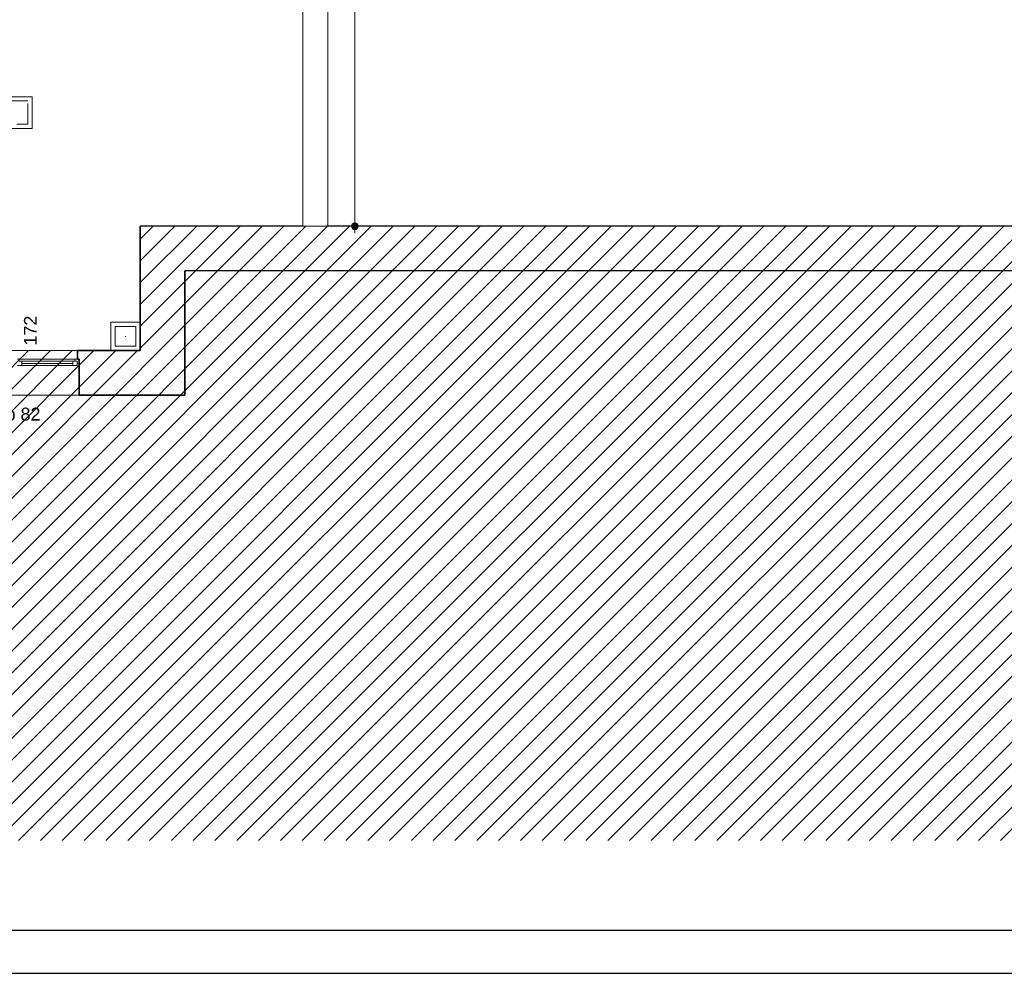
# Model space of a CAD drawing. Header units: millimetres. Extents: x -13944 to 84772, y -78836 to -35317.
# Tile 29 of 85: x 26330 to 37818, y -78836 to -67712. Entities that reach past the tile are written whole.
import ezdxf

# ---------------------------------------------------------------- set-up
doc = ezdxf.new("R2010")
doc.units = ezdxf.units.MM
doc.header["$MEASUREMENT"] = 0
doc.linetypes.add('Krawędzie ukryte', pattern=[340, 240, -100])
doc.linetypes.add('Wipeout_Contour', pattern=[1000, 0, -1000])
for name, color, linetype, lineweight in [('0_Nr_pióra__4', 7, 'Continuous', 25), ('Konstrukcja - Stropy_Nr_pióra__1', 7, 'Continuous', 0), ('Konstrukcja - Ściany zew_Nr_pióra__1', 7, 'Continuous', 0), ('Konstrukcja - Ściany zew_Nr_pióra__6', 7, 'Continuous', 35), ('Okna ArchiCADa_Nr_pióra__1', 7, 'Continuous', 0), ('Wymiarowanie - Ogólne_Nr_pióra__82', 114, 'Continuous', 13), ('Znaczniki okien ArchiCADa_Nr_pióra__7', 7, 'Continuous', 70)]:
    doc.layers.add(name, color=color, linetype=linetype, lineweight=lineweight)
doc.layers.add('Konstrukcja - Ściany zew', color=7, linetype='Continuous')
doc.layers.add('Wymiarowanie - Ogólne', color=7, linetype='Continuous')
doc.styles.add('GENERATED_STYLE_1', font='txt')
doc.styles.add('GENERATED_STYLE_3', font='txt')
doc.dimstyles.new('GENERATED_STYLE__1', dxfattribs={"dimtxt": 150, "dimasz": 152, "dimexe": 0.18, "dimexo": 0, "dimgap": 0.09, "dimtad": 1, "dimlfac": 0.1, "dimzin": 0, "dimdsep": 46, "dimtxsty": 'GENERATED_STYLE_3', "dimblk": 'ARROWHEAD_11', "dimblk1": 'ARROWHEAD_11', "dimblk2": 'ARROWHEAD_11', "dimcen": 0.09, "dimclrd": 114, "dimclre": 114, "dimclrt": 114, "dimazin": 0, "dimtfac": 1, "dimtdec": 4, "dimtmove": 0, "dimatfit": 3, "dimfxl": 1, "dimtolj": 1, "dimtzin": 0, "dimarcsym": 0})

# ---------------------------------------------------------------- blocks, each defined once
blk = doc.blocks.new('*D97')
at = {"layer": 'Wymiarowanie - Ogólne_Nr_pióra__82', "linetype": 'Continuous'}
for points in [[(30280, -64479), (30277, -64464), (30268, -64451), (30255, -64442), (30240, -64439), (30225, -64442), (30212, -64451), (30203, -64464), (30200, -64479), (30203, -64494), (30212, -64507), (30225, -64516), (30240, -64519), (30255, -64516), (30268, -64507), (30277, -64494)], [(30280, -70122), (30277, -70107), (30268, -70094), (30255, -70085), (30240, -70082), (30225, -70085), (30212, -70094), (30203, -70107), (30200, -70122), (30203, -70137), (30212, -70150), (30225, -70159), (30240, -70162), (30255, -70159), (30268, -70150), (30277, -70137)]]:
    blk.add_hatch(color=256, dxfattribs=at).paths.add_polyline_path(points)
for p, q in [((30240, -64439), (30240, -64399)), ((30200, -64479), (30090, -64479)), ((30240, -70082), (30240, -64519)), ((30390, -64479), (30280, -64479)), ((30200, -70122), (30090, -70122)), ((30240, -70202), (30240, -70162)), ((30390, -70122), (30280, -70122))]:
    blk.add_line(p, q, dxfattribs=at)
for centre in [(30240, -64479), (30240, -70122)]:
    blk.add_circle(centre, 40, dxfattribs=at)
at = {"layer": 'Wymiarowanie - Ogólne_Nr_pióra__82', "insert": (30210, -67471), "char_height": 150, "attachment_point": 7, "rotation": 90, "style": 'GENERATED_STYLE_3'}
blk.add_mtext('\\A1;{\\fArial|b0|i1|c238|p38;564}', dxfattribs=at)
blk = doc.blocks.new('ARROWHEAD_11')
at = {"color": 0, "linetype": 'Continuous', "lineweight": 0}
blk.add_line((0, 0), (-1, 0), dxfattribs=at)
at = {"color": 0, "linetype": 'Continuous', "lineweight": 0, "const_width": 0.25, "flags": 128}
blk.add_lwpolyline([(-0.125, 0, 1), (0.125, 0, 1)], format="xyb", close=True, dxfattribs=at)

msp = doc.modelspace()

# ---------------------------------------------------------------- hatches: boundary and pattern name
at = {"layer": 'Konstrukcja - Ściany zew_Nr_pióra__1', "linetype": 'Continuous'}
h = msp.add_hatch(dxfattribs=at)
h.set_pattern_fill('Bloczki_ceramiczne', color=256, style=0, pattern_type=2)
h.set_pattern_definition([(45, (0, 0), (-127.27922, 127.27922), [])])
h.paths.add_polyline_path([(-1040.404, -76044.91), (-1040.404, -77288.047), (60264.596, -77288.047), (60264.596, -70115.378), (27734.596, -70115.378), (27734.596, -71572.176), (23038.421, -71572.176), (6159.596, -71572.176), (6159.596, -76044.91)])

# ---------------------------------------------------------------- linework, layer by layer
at = {"layer": 'Konstrukcja - Stropy_Nr_pióra__1', "linetype": 'Continuous', "flags": 128}
for points in [[(2164.596, -66752.955), (2164.596, -76044.91), (6159.596, -76044.91), (6159.041, -71572.176), (27734.596, -71572.176), (27734.596, -70122.176), (29924.596, -70122.176), (29924.596, -64338.978), (48317.016, -64338.978), (52953.596, -68219.724), (52953.596, -70122.176), (57269.596, -70122.176), (57269.596, -65629.384), (55044.372, -65629.384), (51526.196, -62685.486), (48316.127, -62681.583), (28417.544, -62683.891), (28418.016, -66749.91)], [(24544.596, -68610.165), (26474.596, -68610.165), (26474.596, -68980.165), (24544.596, -68980.165)], [(27394.596, -71242.176), (27734.596, -71242.176), (27734.596, -71572.176), (27394.596, -71572.176)]]:
    msp.add_lwpolyline(points, close=True, dxfattribs=at)
at = {"layer": 'Konstrukcja - Ściany zew_Nr_pióra__1', "linetype": 'Krawędzie ukryte', "flags": 128}
for points in [[(26424.596, -68660.165), (24594.596, -68660.165)], [(26424.596, -68930.165), (26424.596, -68660.165)], [(24594.596, -68930.165), (26424.596, -68930.165)]]:
    msp.add_lwpolyline(points, dxfattribs=at)
at = {"layer": 'Konstrukcja - Ściany zew_Nr_pióra__6', "linetype": 'Continuous'}
for p, q in [((27004.596, -71572.176), (27004.596, -71672.176)), ((27004.596, -71672.176), (27024.596, -71672.176)), ((27024.596, -71672.176), (27024.596, -71722.176)), ((27024.596, -71722.176), (27024.596, -72092.176))]:
    msp.add_line(p, q, dxfattribs=at)
at = {"layer": 'Konstrukcja - Ściany zew_Nr_pióra__6', "linetype": 'Continuous', "flags": 128}
for points in [[(60264.596, -70115.378), (27734.596, -70122.176)], [(27734.596, -70122.176), (27734.596, -71572.176)], [(28254.596, -70642.068), (60264.705, -70635.378)], [(28254.596, -72092.176), (28254.596, -70642.068)], [(27734.596, -71572.176), (27004.596, -71572.176)], [(27024.596, -72092.176), (28254.596, -72092.176)]]:
    msp.add_lwpolyline(points, dxfattribs=at)
at = {"layer": 'Okna ArchiCADa_Nr_pióra__1', "linetype": 'Continuous'}
for p, q in [((25604.596, -71572.176), (27004.596, -71572.176)), ((26974.596, -71672.176), (26304.596, -71672.176)), ((27024.596, -71672.176), (26974.596, -71672.176)), ((26974.596, -71672.176), (26974.596, -71697.176)), ((27004.596, -71672.176), (27024.596, -71672.176)), ((27024.596, -71672.176), (27024.596, -71722.176)), ((26354.596, -71697.176), (26304.596, -71697.176)), ((26304.596, -71747.176), (26354.596, -71747.176)), ((26354.596, -71747.176), (26354.596, -71697.176)), ((26949.596, -71697.176), (26354.596, -71697.176)), ((26354.596, -71722.176), (26949.596, -71722.176)), ((26354.596, -71747.176), (26949.596, -71747.176)), ((26354.596, -71747.176), (26949.596, -71747.176)), ((26999.596, -71697.176), (26949.596, -71697.176)), ((26949.596, -71697.176), (26949.596, -71747.176)), ((26949.596, -71747.176), (26999.596, -71747.176)), ((26974.596, -71697.176), (26999.596, -71697.176)), ((26999.596, -71697.176), (26999.596, -71722.176)), ((26999.596, -71747.176), (26999.596, -71697.176)), ((26999.596, -71722.176), (27024.596, -71722.176)), ((25584.596, -72092.176), (27024.596, -72092.176))]:
    msp.add_line(p, q, dxfattribs=at)

# ---------------------------------------------------------------- texts
at = {"layer": 'Znaczniki okien ArchiCADa_Nr_pióra__7', "insert": (26529.596, -71513.663), "char_height": 150, "attachment_point": 7, "rotation": 90, "style": 'GENERATED_STYLE_1'}
msp.add_mtext('\\A1;{\\fArial|b0|i0|c238|p38;172}', dxfattribs=at)
at = {"layer": 'Znaczniki okien ArchiCADa_Nr_pióra__7', "insert": (26048.139, -72433.01), "char_height": 150, "attachment_point": 7, "style": 'GENERATED_STYLE_1'}
msp.add_mtext('\\A1;{\\fArial|b0|i0|c238|p38;hp 82}', dxfattribs=at)

# ---------------------------------------------------------------- next in the draw order: wipeouts: each hides what was drawn before it
at = {"color": 254, "linetype": 'Wipeout_Contour', "lineweight": 0, "ltscale": 291164.047037}
msp.add_wipeout([(29634.596, -62683.942), (29634.596, -70122.176), (29924.596, -70122.176), (29924.596, -62683.963)], dxfattribs=at).dxf.layer = 'Konstrukcja - Ściany zew'
at = {"color": 254, "linetype": 'Wipeout_Contour', "lineweight": 0, "ltscale": 229838.792179}
msp.add_wipeout([(27564.596, -71402.176), (27444.596, -71522.176), (27684.596, -71522.176)], dxfattribs=at).dxf.layer = 'Konstrukcja - Ściany zew'

# ---------------------------------------------------------------- next in the draw order: linework, layer by layer
at = {"layer": 'Konstrukcja - Ściany zew_Nr_pióra__1', "linetype": 'Continuous', "flags": 128}
for points in [[(29634.596, -62683.942), (29634.596, -70122.176)], [(29924.596, -70122.176), (29924.596, -62683.963)], [(29924.596, -70122.176), (29634.596, -70122.176)]]:
    msp.add_lwpolyline(points, dxfattribs=at)
at = {"layer": 'Konstrukcja - Ściany zew_Nr_pióra__1', "linetype": 'Krawędzie ukryte', "flags": 128}
msp.add_lwpolyline([(27444.596, -71522.176), (27684.596, -71522.176)], dxfattribs=at)

# ---------------------------------------------------------------- next in the draw order: dimensions: what is measured, and where the dimension line sits
at = {"layer": 'Wymiarowanie - Ogólne', "color": 114, "linetype": 'Continuous', "lineweight": 13}
dim = msp.add_linear_dim(base=(30240.035, -64478.978), p1=(30017.807, -70122.176), p2=(29924.596, -64478.978), angle=90, text='564', dimstyle='GENERATED_STYLE__1', dxfattribs=at)
dim.commit()
dim.dimension.update_dxf_attribs({"geometry": '*D97', "text_midpoint": (30135.035, -67300.577), "dimtype": 160, "text_rotation": 90})

# ---------------------------------------------------------------- next in the draw order: wipeouts: each hides what was drawn before it
at = {"color": 254, "linetype": 'Wipeout_Contour', "lineweight": 0, "ltscale": 229540.371905}
msp.add_wipeout([(27444.596, -71522.176), (27559.596, -71407.176), (27444.596, -71292.176)], dxfattribs=at).dxf.layer = 'Konstrukcja - Ściany zew'

# ---------------------------------------------------------------- next in the draw order: linework, layer by layer
at = {"layer": 'Konstrukcja - Ściany zew_Nr_pióra__1', "linetype": 'Krawędzie ukryte', "flags": 128}
msp.add_lwpolyline([(27444.596, -71292.176), (27444.596, -71522.176)], dxfattribs=at)

# ---------------------------------------------------------------- next in the draw order: wipeouts: each hides what was drawn before it
at = {"color": 254, "linetype": 'Wipeout_Contour', "lineweight": 0, "ltscale": 229626.254052}
msp.add_wipeout([(27559.596, -71407.176), (27564.596, -71412.176), (27564.596, -71402.176)], dxfattribs=at).dxf.layer = 'Konstrukcja - Ściany zew'

# ---------------------------------------------------------------- next in the draw order: linework, layer by layer
at = {"layer": 'Konstrukcja - Ściany zew_Nr_pióra__1', "linetype": 'Krawędzie ukryte', "flags": 128}
msp.add_lwpolyline([(27564.596, -71402.176), (27564.596, -71412.176)], dxfattribs=at)

# ---------------------------------------------------------------- next in the draw order: wipeouts: each hides what was drawn before it
at = {"color": 254, "linetype": 'Wipeout_Contour', "lineweight": 0, "ltscale": 229418.052019}
msp.add_wipeout([(27444.596, -71292.176), (27564.596, -71412.176), (27684.596, -71292.176)], dxfattribs=at).dxf.layer = 'Konstrukcja - Ściany zew'

# ---------------------------------------------------------------- next in the draw order: linework, layer by layer
at = {"layer": 'Konstrukcja - Ściany zew_Nr_pióra__1', "linetype": 'Krawędzie ukryte', "flags": 128}
msp.add_lwpolyline([(27684.596, -71292.176), (27444.596, -71292.176)], dxfattribs=at)

# ---------------------------------------------------------------- next in the draw order: wipeouts: each hides what was drawn before it
at = {"color": 254, "linetype": 'Wipeout_Contour', "lineweight": 0, "ltscale": 229630.215375}
msp.add_wipeout([(27569.596, -71407.176), (27564.596, -71402.176), (27564.596, -71412.176)], dxfattribs=at).dxf.layer = 'Konstrukcja - Ściany zew'

# ---------------------------------------------------------------- next in the draw order: wipeouts: each hides what was drawn before it
at = {"color": 254, "linetype": 'Wipeout_Contour', "lineweight": 0, "ltscale": 229716.470864}
msp.add_wipeout([(27569.596, -71407.176), (27684.596, -71522.176), (27684.596, -71292.176)], dxfattribs=at).dxf.layer = 'Konstrukcja - Ściany zew'

# ---------------------------------------------------------------- next in the draw order: linework, layer by layer
at = {"layer": '0_Nr_pióra__4', "linetype": 'Continuous', "flags": 128}
for points in [[(84771.934, -35317.498), (-13943.569, -35317.498), (-13943.569, -78836.041), (84771.934, -78836.041)], [(-9110.033, -37336.041), (84271.934, -37336.041), (84271.934, -78336.041), (-9110.033, -78336.041)]]:
    msp.add_lwpolyline(points, close=True, dxfattribs=at)
at = {"layer": 'Konstrukcja - Ściany zew_Nr_pióra__1', "linetype": 'Krawędzie ukryte', "flags": 128}
for points in [[(27684.596, -71522.176), (27684.596, -71292.176)], [(27564.596, -71412.176), (27564.596, -71402.176)]]:
    msp.add_lwpolyline(points, dxfattribs=at)

doc.saveas('drawing.dxf')
